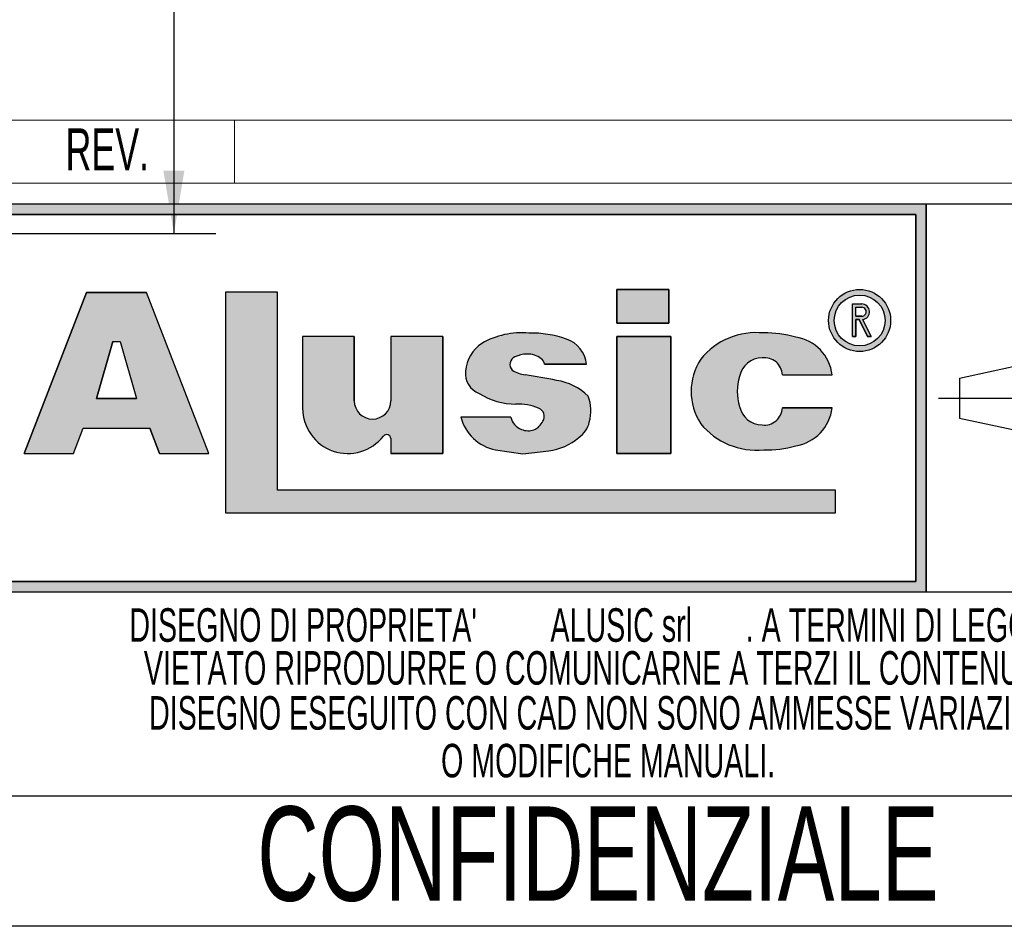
# Model space of a CAD drawing. Header units: millimetres. Extents: x 0 to 420, y 0 to 297.
# Tile 7 of 62: x 217 to 264, y 31 to 74. Entities that reach past the tile are written whole.
import ezdxf
from ezdxf.enums import TextEntityAlignment as Align

# ---------------------------------------------------------------- set-up
doc = ezdxf.new("R2010")
doc.units = ezdxf.units.MM
doc.linetypes.add('CENTERX2', pattern=[20.319999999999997, 12.7, -2.54, 2.54, -2.54])
doc.layers.add('CARTIGLIO', color=140, linetype='Continuous')
doc.layers.add('QUOTE', color=174, linetype='Continuous')
doc.styles.add('SLDTEXTSTYLE0', font='TXT', dxfattribs={"width": 0.6382978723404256})
doc.styles.add('SLDTEXTSTYLE1', font='TXT', dxfattribs={"width": 0.675})
doc.styles.add('SLDTEXTSTYLE3', font='TXT', dxfattribs={"width": 0.75})
doc.dimstyles.new('SLDDIMSTYLE0', dxfattribs={"dimtxt": 3, "dimasz": 3, "dimexe": 0, "dimexo": 0.0625, "dimgap": 0.75, "dimtad": 1, "dimlfac": 13.77481077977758, "dimrnd": 1e-09, "dimzin": 12, "dimdsep": 46, "dimtxsty": 'SLDTEXTSTYLE3', "dimsah": 1, "dimcen": 0.09, "dimadec": 0, "dimazin": 3, "dimtfac": 1, "dimtdec": 3, "dimtofl": 0, "dimtmove": 0, "dimatfit": 3, "dimfxl": 0, "dimfrac": 2, "dimtolj": 1, "dimtzin": 12, "dimarcsym": 0})

# ---------------------------------------------------------------- blocks, each defined once
blk = doc.blocks.new('SW_NOTE_0_16')
at = {"layer": 'CARTIGLIO', "color": 0, "insert": (21.07265624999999, 5.800804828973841), "char_height": 4.500000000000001, "attachment_point": 2, "style": 'SLDTEXTSTYLE1'}
blk.add_mtext('CONFIDENZIALE', dxfattribs=at)
blk = doc.blocks.new('SW_NOTE_0_17')
at = {"layer": 'CARTIGLIO', "color": 0, "insert": (28.04255319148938, 2.062508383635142), "char_height": 1.6, "attachment_point": 2, "style": 'SLDTEXTSTYLE0'}
blk.add_mtext('DISEGNO ESEGUITO CON CAD NON SONO AMMESSE VARIAZIONI', dxfattribs=at)
blk = doc.blocks.new('SW_NOTE_0_18')
at = {"layer": 'CARTIGLIO', "color": 0, "insert": (27.3404255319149, 2.062508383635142), "char_height": 1.6, "attachment_point": 2, "style": 'SLDTEXTSTYLE0'}
blk.add_mtext('VIETATO RIPRODURRE O COMUNICARNE A TERZI IL CONTENUTO.', dxfattribs=at)
blk = doc.blocks.new('SW_NOTE_0_20')
at = {"layer": 'CARTIGLIO', "color": 0, "insert": (10.40425531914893, 2.062508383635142), "char_height": 1.6, "attachment_point": 2, "style": 'SLDTEXTSTYLE0'}
blk.add_mtext('O MODIFICHE MANUALI.', dxfattribs=at)
blk = doc.blocks.new('SW_NOTE_0_21')
at = {"layer": 'CARTIGLIO', "color": 0, "char_height": 1.6, "attachment_point": 2, "style": 'SLDTEXTSTYLE0'}
for s, insert in [("DISEGNO DI PROPRIETA'", (10.27659574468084, 2.062508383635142)), ('ALUSIC srl', (25.45120500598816, 2.062508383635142)), (". A TERMINI DI LEGGE E'", (39.41078027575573, 2.062508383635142))]:
    blk.add_mtext(s, dxfattribs=dict(at, insert=insert))
blk = doc.blocks.new('SW_NOTE_0_27')
at = {"layer": 'CARTIGLIO', "color": 0, "insert": (2.340425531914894, 2.578135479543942), "char_height": 2, "attachment_point": 2, "style": 'SLDTEXTSTYLE0'}
blk.add_mtext('REV.', dxfattribs=at)
blk = doc.blocks.new('Cartiglio ALUSIC')
at = {"layer": 'CARTIGLIO'}
h = blk.add_hatch(color=256, dxfattribs=at)
h.paths.add_polyline_path([(113.971100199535, 149.9990413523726), (113.971100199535, 131.4990413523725), (158.971100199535, 131.4990413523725), (158.971100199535, 149.9990413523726)], flags=0)
h.paths.add_polyline_path([(114.471100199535, 131.9990413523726), (114.471100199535, 149.4990413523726), (158.471100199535, 149.4990413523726), (158.471100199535, 131.9990413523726)], flags=0)
h = blk.add_hatch(color=256, dxfattribs=at)
h.paths.add_polyline_path([(118.292263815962, 138.1064632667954), (118.7611454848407, 139.3206628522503), (121.9303757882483, 139.3206628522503), (122.3992574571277, 138.1064632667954), (124.7510688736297, 138.1064632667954), (121.7833115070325, 145.7916640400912), (118.9082097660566, 145.7916640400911), (115.9404523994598, 138.1064632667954)], flags=0)
h.paths.add_polyline_path([(119.3961687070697, 140.7216809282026), (120.1708764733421, 143.4547391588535), (120.5206447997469, 143.4547391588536), (121.2953525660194, 140.721680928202)], flags=0)
for points in [[(128.0219401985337, 145.7956943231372), (125.5527056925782, 145.7956943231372), (125.5527056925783, 135.2696801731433), (154.6424359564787, 135.2696801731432), (154.6424359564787, 136.3597302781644), (128.0219401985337, 136.3597302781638)], [(144.2116339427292, 145.9308884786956), (144.2116339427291, 144.3245774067), (146.6985305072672, 144.3245774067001), (146.6985305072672, 145.9308884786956)], [(146.7838932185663, 143.6808359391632), (144.2116339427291, 143.6808359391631), (144.2116339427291, 138.1064632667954), (146.7838932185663, 138.1064632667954)]]:
    blk.add_hatch(color=256, dxfattribs=at).paths.add_polyline_path(points, flags=0)
h = blk.add_hatch(color=256, dxfattribs=at)
edge = h.paths.add_edge_path(flags=0)
edge.add_arc((155.7921827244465, 144.4510199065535), 1.479868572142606, 0, 360)
edge = h.paths.add_edge_path(flags=0)
edge.add_arc((155.7921827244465, 144.4510199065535), 1.214864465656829, 0, 360)
h = blk.add_hatch(color=256, dxfattribs=at)
edge = h.paths.add_edge_path(flags=0)
edge.add_arc((155.8903200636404, 144.8676091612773), 0.3723980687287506, 277.1406326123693, 450.0000000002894)
edge.add_line((155.8903200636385, 145.240007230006), (155.450204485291, 145.240007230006))
edge.add_line((155.450204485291, 145.240007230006), (155.450204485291, 143.6880606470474))
edge.add_line((155.450204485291, 143.6880606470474), (155.605611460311, 143.6880606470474))
edge.add_line((155.605611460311, 143.6880606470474), (155.605611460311, 144.4952110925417))
edge.add_line((155.605611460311, 144.4952110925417), (155.764003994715, 144.4952110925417))
edge.add_line((155.764003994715, 144.4952110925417), (156.171212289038, 143.6880606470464))
edge.add_line((156.171212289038, 143.6880606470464), (156.3452765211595, 143.6880606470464))
edge.add_line((156.3452765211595, 143.6880606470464), (155.9366110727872, 144.4980993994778))
edge = h.paths.add_edge_path(flags=0)
edge.add_line((155.6056114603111, 145.0846002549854), (155.8903200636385, 145.0846002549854))
edge.add_arc((155.8903200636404, 144.8676091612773), 0.2169910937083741, -90.00000000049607, 90.00000000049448, ccw=False)
edge.add_line((155.8903200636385, 144.6506180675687), (155.6056114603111, 144.6506180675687))
edge.add_line((155.6056114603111, 144.6506180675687), (155.6056114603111, 145.0846002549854))
h = blk.add_hatch(color=256, dxfattribs=at)
edge = h.paths.add_edge_path(flags=0)
edge.add_line((139.7219511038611, 138.0874905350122), (140.9616140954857, 138.2313935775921))
edge.add_arc((140.6251358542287, 140.9172664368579), 2.706867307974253, 277.1406456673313, 311.0032214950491)
edge.add_arc((141.7459062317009, 139.8536948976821), 1.178212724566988, 303.7868133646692, 347.8980612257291)
edge.add_arc((141.0550130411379, 140.1458147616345), 1.920162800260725, 343.6935231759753, 381.4193527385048)
edge.add_arc((140.9170023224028, 138.8528855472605), 2.77207698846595, 46.00269433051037, 81.25096772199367)
edge.add_arc((133.1604335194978, 99.54681763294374), 42.8338661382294, 78.993004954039, 81.01866969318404)
edge.add_arc((140.0875549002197, 143.5111497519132), 1.672976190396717, 238.77709912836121, 261.74465207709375, ccw=False)
edge.add_arc((139.511171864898, 142.3534770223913), 0.3988810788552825, 114.64010585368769, 223.1865854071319, ccw=False)
edge.add_arc((139.9292750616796, 141.471492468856), 1.374925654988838, 90.51660503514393, 115.15343256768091, ccw=False)
edge.add_arc((139.978971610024, 141.8617877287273), 0.986530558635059, 50.69488274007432, 93.60864602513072, ccw=False)
edge.add_arc((140.2656634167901, 142.2302567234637), 0.519939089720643, 14.547573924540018, 49.4198797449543, ccw=False)
edge.add_line((140.7689329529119, 142.3608569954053), (142.7634621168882, 142.3608569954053))
edge.add_arc((141.3534729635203, 142.2214802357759), 1.416861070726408, 5.645321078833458, 71.38339334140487)
edge.add_arc((140.0918708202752, 138.6413140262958), 5.212710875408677, 70.80435731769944, 90.86664277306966)
edge.add_arc((139.6876943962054, 140.01898057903), 3.848224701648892, 85.15036290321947, 119.9120405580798)
edge.add_arc((138.7589405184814, 141.8826763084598), 1.774008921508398, 123.9309471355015, 174.9914571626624)
edge.add_arc((138.007121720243, 141.9227892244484), 1.021881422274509, 173.5516105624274, 249.3813116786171)
edge.add_arc((139.4480837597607, 143.8857829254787), 3.430150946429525, 238.3320469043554, 269.1908231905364)
edge.add_arc((139.5671105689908, 138.3083973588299), 2.154096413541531, 64.99796384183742, 94.45891481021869, ccw=False)
edge.add_arc((140.3551381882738, 139.8813550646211), 0.398545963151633, -35.586121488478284, 72.11412463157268, ccw=False)
edge.add_arc((139.9862171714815, 139.9393420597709), 0.7512299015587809, 245.201083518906, 337.29941344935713, ccw=False)
edge.add_arc((139.934335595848, 140.0154535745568), 0.8024620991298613, 192.5591591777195, 250.8523518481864, ccw=False)
edge.add_line((139.1510748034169, 139.8409601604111), (136.768183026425, 139.8409601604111))
edge.add_arc((138.8654850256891, 140.4022414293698), 2.1711085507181, 194.9824340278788, 258.3364147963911)
edge.add_line((138.4265630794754, 138.2759630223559), (139.7219511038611, 138.0874905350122))
h = blk.add_hatch(color=256, dxfattribs=at)
edge = h.paths.add_edge_path(flags=0)
edge.add_arc((151.1448446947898, 140.5631500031), 1.095489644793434, 191.1589777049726, 269.9285492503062, ccw=False)
edge.add_arc((152.2932291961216, 141.066632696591), 2.335462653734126, 162.1599290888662, 197.8400709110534, ccw=False)
edge.add_arc((151.1448446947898, 141.5701153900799), 1.095489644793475, 90.07145075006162, 168.8410222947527, ccw=False)
edge.add_arc((151.2517282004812, 141.8150308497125), 0.8574339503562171, 2.566657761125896, 97.25285314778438, ccw=False)
edge.add_line((152.108301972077, 141.8534281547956), (154.4848142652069, 141.8534281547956))
edge.add_arc((152.4212904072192, 141.6061501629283), 2.078287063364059, 6.833333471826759, 81.00039250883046)
edge.add_arc((151.336234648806, 138.6914263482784), 5.163706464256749, 74.1517675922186, 91.31975036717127)
edge.add_arc((150.8738064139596, 140.4366829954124), 3.434301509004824, 84.25969198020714, 140.8312604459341)
edge.add_arc((150.5707293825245, 141.0666326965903), 2.817144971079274, 146.8823062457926, 213.1176937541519)
edge.add_arc((150.87380641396, 141.6965823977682), 3.434301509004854, 219.1687395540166, 275.7403080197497)
edge.add_arc((151.3362346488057, 143.4418390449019), 5.163706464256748, 268.6802496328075, 285.8482324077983)
edge.add_arc((152.4212904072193, 140.5271152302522), 2.078287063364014, 278.9996074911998, 353.1666665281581)
edge.add_line((154.4848142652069, 140.2798372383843), (152.1083019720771, 140.2798372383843))
edge.add_arc((151.2517282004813, 140.3182345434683), 0.8574339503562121, 262.7471468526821, 357.4333422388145, ccw=False)
h = blk.add_hatch(color=256, dxfattribs=at)
edge = h.paths.add_edge_path(flags=0)
edge.add_arc((132.5578484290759, 140.6186164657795), 0.8721260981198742, 180, 360, ccw=False)
edge.add_line((131.6857223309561, 140.6186164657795), (131.6857223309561, 143.6808359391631))
edge.add_line((131.6857223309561, 143.6808359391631), (129.2243885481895, 143.6808359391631))
edge.add_line((129.2243885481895, 143.6808359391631), (129.2243885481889, 140.2640777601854))
edge.add_arc((131.3820030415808, 140.2640777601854), 2.157614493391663, 180, 321.9680973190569)
edge.add_arc((133.2350345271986, 138.8146685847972), 0.1949400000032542, 3.751097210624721e-10, 141.9680973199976, ccw=False)
edge.add_line((133.4299745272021, 138.8146685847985), (133.4299745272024, 138.106463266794))
edge.add_line((133.4299745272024, 138.106463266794), (135.91068894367, 138.106463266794))
edge.add_line((135.91068894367, 138.106463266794), (135.9106889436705, 143.6808359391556))
edge.add_line((135.9106889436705, 143.6808359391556), (133.4299745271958, 143.6808359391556))
edge.add_line((133.4299745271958, 143.6808359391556), (133.4299745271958, 140.6186164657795))
at = {"color": 161, "linetype": 'Continuous', "lineweight": 18}
for p, q in [((113.971100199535, 153.9990413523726), (313.621100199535, 153.9990413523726)), ((125.971100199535, 153.9990413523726), (125.971100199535, 150.9990413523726)), ((113.971100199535, 150.9990413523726), (313.621100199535, 150.9990413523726))]:
    blk.add_line(p, q, dxfattribs=at)
at = {"layer": 'CARTIGLIO'}
for p, q in [((173.971100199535, 149.9990413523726), (113.971100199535, 149.9990413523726)), ((158.971100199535, 149.9990413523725), (113.971100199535, 149.9990413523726)), ((158.971100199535, 131.4990413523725), (158.971100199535, 149.9990413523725)), ((158.971100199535, 149.9990413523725), (158.971100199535, 131.4990413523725)), ((114.471100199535, 149.4990413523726), (158.471100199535, 149.4990413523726)), ((158.471100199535, 149.4990413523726), (114.471100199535, 149.4990413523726)), ((158.471100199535, 149.4990413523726), (158.471100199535, 131.9990413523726)), ((158.471100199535, 131.9990413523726), (158.471100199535, 149.4990413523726)), ((118.9082097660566, 145.7916640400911), (115.9404523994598, 138.1064632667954)), ((115.9404523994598, 138.1064632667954), (118.9082097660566, 145.7916640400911)), ((121.7833115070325, 145.7916640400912), (118.9082097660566, 145.7916640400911)), ((118.9082097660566, 145.7916640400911), (121.7833115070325, 145.7916640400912)), ((124.7510688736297, 138.1064632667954), (121.7833115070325, 145.7916640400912)), ((124.7510688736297, 138.1064632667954), (121.7833115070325, 145.7916640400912)), ((128.0219401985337, 145.7956943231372), (125.5527056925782, 145.7956943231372)), ((125.5527056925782, 145.7956943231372), (125.5527056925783, 135.2696801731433)), ((128.0219401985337, 145.7956943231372), (125.5527056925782, 145.7956943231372)), ((125.5527056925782, 145.7956943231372), (125.5527056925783, 135.2696801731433)), ((128.0219401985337, 136.3597302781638), (128.0219401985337, 145.7956943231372)), ((128.0219401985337, 136.3597302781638), (128.0219401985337, 145.7956943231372)), ((146.6985305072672, 145.9308884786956), (144.2116339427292, 145.9308884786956)), ((144.2116339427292, 145.9308884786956), (144.2116339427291, 144.3245774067)), ((144.2116339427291, 144.3245774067), (144.2116339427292, 145.9308884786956)), ((144.2116339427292, 145.9308884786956), (146.6985305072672, 145.9308884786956)), ((146.6985305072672, 145.9308884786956), (146.6985305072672, 144.3245774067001)), ((146.6985305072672, 144.3245774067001), (146.6985305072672, 145.9308884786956)), ((155.450204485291, 143.6880606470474), (155.450204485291, 145.240007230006)), ((155.450204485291, 143.6880606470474), (155.450204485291, 145.240007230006)), ((155.450204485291, 145.240007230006), (155.8903200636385, 145.240007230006)), ((155.450204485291, 145.240007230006), (155.8903200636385, 145.240007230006)), ((155.6056114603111, 145.0846002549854), (155.8903200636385, 145.0846002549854)), ((155.6056114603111, 144.6506180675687), (155.6056114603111, 145.0846002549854)), ((155.6056114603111, 144.6506180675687), (155.6056114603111, 145.0846002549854)), ((155.6056114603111, 145.0846002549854), (155.8903200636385, 145.0846002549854)), ((144.2116339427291, 144.3245774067), (146.6985305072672, 144.3245774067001)), ((146.6985305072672, 144.3245774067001), (144.2116339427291, 144.3245774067)), ((155.6056114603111, 144.6506180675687), (155.8903200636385, 144.6506180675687)), ((155.8903200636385, 144.6506180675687), (155.6056114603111, 144.6506180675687)), ((155.605611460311, 144.4952110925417), (155.605611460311, 143.6880606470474)), ((155.605611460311, 143.6880606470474), (155.605611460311, 144.4952110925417)), ((155.764003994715, 144.4952110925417), (155.605611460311, 144.4952110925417)), ((155.605611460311, 144.4952110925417), (155.764003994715, 144.4952110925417)), ((156.171212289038, 143.6880606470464), (155.764003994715, 144.4952110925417)), ((155.764003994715, 144.4952110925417), (156.171212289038, 143.6880606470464)), ((155.9366110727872, 144.4980993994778), (156.3452765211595, 143.6880606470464)), ((155.9366110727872, 144.4980993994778), (156.3452765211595, 143.6880606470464)), ((119.3961687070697, 140.7216809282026), (120.1708764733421, 143.4547391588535)), ((120.1708764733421, 143.4547391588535), (119.3961687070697, 140.7216809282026)), ((120.1708764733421, 143.4547391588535), (120.5206447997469, 143.4547391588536)), ((120.1708764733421, 143.4547391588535), (120.5206447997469, 143.4547391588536)), ((120.5206447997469, 143.4547391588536), (121.2953525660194, 140.721680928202)), ((120.5206447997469, 143.4547391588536), (121.2953525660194, 140.721680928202)), ((129.2243885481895, 143.6808359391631), (129.2243885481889, 140.2640777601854)), ((131.6857223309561, 143.6808359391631), (129.2243885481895, 143.6808359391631)), ((131.6857223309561, 143.6808359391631), (129.2243885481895, 143.6808359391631)), ((129.2243885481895, 143.6808359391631), (129.2243885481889, 140.2640777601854)), ((131.6857223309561, 140.6186164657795), (131.6857223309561, 143.6808359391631)), ((131.6857223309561, 143.6808359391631), (131.6857223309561, 140.6186164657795)), ((135.9106889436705, 143.6808359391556), (133.4299745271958, 143.6808359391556)), ((133.4299745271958, 143.6808359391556), (133.4299745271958, 140.6186164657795)), ((133.4299745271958, 143.6808359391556), (133.4299745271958, 140.6186164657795)), ((135.9106889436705, 143.6808359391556), (133.4299745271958, 143.6808359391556)), ((135.9106889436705, 143.6808359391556), (135.91068894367, 138.106463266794)), ((135.91068894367, 138.106463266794), (135.9106889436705, 143.6808359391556)), ((146.7838932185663, 143.6808359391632), (144.2116339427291, 143.6808359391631)), ((144.2116339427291, 143.6808359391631), (144.2116339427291, 138.1064632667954)), ((144.2116339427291, 143.6808359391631), (146.7838932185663, 143.6808359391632)), ((144.2116339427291, 138.1064632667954), (144.2116339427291, 143.6808359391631)), ((146.7838932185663, 138.1064632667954), (146.7838932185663, 143.6808359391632)), ((146.7838932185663, 143.6808359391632), (146.7838932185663, 138.1064632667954)), ((155.450204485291, 143.6880606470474), (155.605611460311, 143.6880606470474)), ((155.605611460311, 143.6880606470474), (155.450204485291, 143.6880606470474)), ((156.171212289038, 143.6880606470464), (156.3452765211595, 143.6880606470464)), ((156.3452765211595, 143.6880606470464), (156.171212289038, 143.6880606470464)), ((160.5624374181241, 141.7060810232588), (166.0550106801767, 142.8872795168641)), ((140.7689329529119, 142.3608569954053), (142.7634621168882, 142.3608569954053)), ((142.7634621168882, 142.3608569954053), (140.7689329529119, 142.3608569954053)), ((152.108301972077, 141.8534281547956), (154.4848142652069, 141.8534281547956)), ((152.108301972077, 141.8534281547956), (154.4848142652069, 141.8534281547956)), ((160.5624374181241, 141.7060810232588), (160.5624374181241, 139.7920016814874)), ((121.2953525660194, 140.721680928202), (119.3961687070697, 140.7216809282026)), ((119.3961687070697, 140.7216809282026), (121.2953525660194, 140.721680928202)), ((154.4848142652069, 140.2798372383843), (152.1083019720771, 140.2798372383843)), ((152.1083019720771, 140.2798372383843), (154.4848142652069, 140.2798372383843)), ((139.1510748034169, 139.8409601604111), (136.768183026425, 139.8409601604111)), ((139.1510748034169, 139.8409601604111), (136.768183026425, 139.8409601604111)), ((160.5624374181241, 139.7920016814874), (166.0550106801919, 138.6108031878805)), ((118.292263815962, 138.1064632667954), (118.7611454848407, 139.3206628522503)), ((118.292263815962, 138.1064632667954), (118.7611454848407, 139.3206628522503)), ((118.7611454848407, 139.3206628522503), (121.9303757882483, 139.3206628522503)), ((118.7611454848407, 139.3206628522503), (121.9303757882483, 139.3206628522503)), ((122.3992574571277, 138.1064632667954), (121.9303757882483, 139.3206628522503)), ((121.9303757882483, 139.3206628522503), (122.3992574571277, 138.1064632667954)), ((133.4299745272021, 138.8146685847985), (133.4299745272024, 138.106463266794)), ((133.4299745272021, 138.8146685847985), (133.4299745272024, 138.106463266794)), ((115.9404523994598, 138.1064632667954), (118.292263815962, 138.1064632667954)), ((115.9404523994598, 138.1064632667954), (118.292263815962, 138.1064632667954)), ((122.3992574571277, 138.1064632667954), (124.7510688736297, 138.1064632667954)), ((122.3992574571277, 138.1064632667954), (124.7510688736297, 138.1064632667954)), ((133.4299745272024, 138.106463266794), (135.91068894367, 138.106463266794)), ((135.91068894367, 138.106463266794), (133.4299745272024, 138.106463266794)), ((138.4265630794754, 138.2759630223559), (139.7219511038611, 138.0874905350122)), ((138.4265630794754, 138.2759630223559), (139.7219511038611, 138.0874905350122)), ((139.7219511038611, 138.0874905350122), (140.9616140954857, 138.2313935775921)), ((139.7219511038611, 138.0874905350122), (140.9616140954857, 138.2313935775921)), ((144.2116339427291, 138.1064632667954), (146.7838932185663, 138.1064632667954)), ((146.7838932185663, 138.1064632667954), (144.2116339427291, 138.1064632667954)), ((154.6424359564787, 136.3597302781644), (128.0219401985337, 136.3597302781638)), ((154.6424359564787, 136.3597302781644), (128.0219401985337, 136.3597302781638)), ((154.6424359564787, 135.2696801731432), (154.6424359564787, 136.3597302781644)), ((154.6424359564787, 135.2696801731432), (154.6424359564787, 136.3597302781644)), ((125.5527056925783, 135.2696801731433), (154.6424359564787, 135.2696801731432)), ((125.5527056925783, 135.2696801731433), (154.6424359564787, 135.2696801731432)), ((158.471100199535, 131.9990413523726), (114.471100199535, 131.9990413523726)), ((114.471100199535, 131.9990413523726), (158.471100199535, 131.9990413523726)), ((113.971100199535, 131.4990413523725), (158.971100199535, 131.4990413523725)), ((113.971100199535, 131.4990413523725), (173.971100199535, 131.4990413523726)), ((173.971100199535, 121.7636603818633), (113.971100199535, 121.7636603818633)), ((173.971100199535, 115.5498549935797), (113.971100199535, 115.5498549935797))]:
    blk.add_line(p, q, dxfattribs=at)
at = {"layer": 'CARTIGLIO', "linetype": 'CENTERX2'}
blk.add_line((159.5584198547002, 140.749041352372), (173.3837805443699, 140.749041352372), dxfattribs=at)
at = {"layer": 'CARTIGLIO'}
for radius in [1.479868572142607, 1.479868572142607, 1.214864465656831, 1.214864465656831]:
    blk.add_circle((155.7921827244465, 144.4510199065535), radius, dxfattribs=at)
for centre, radius, start, end in [((155.8903200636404, 144.8676091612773), 0.3723980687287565, 277.1406326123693, 90.00000000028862), ((155.8903200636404, 144.8676091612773), 0.3723980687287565, 277.1406326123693, 90.00000000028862), ((155.8903200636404, 144.8676091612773), 0.2169910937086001, 269.9999999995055, 90.00000000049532), ((155.8903200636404, 144.8676091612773), 0.2169910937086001, 269.9999999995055, 90.00000000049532), ((139.6876943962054, 140.01898057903), 3.848224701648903, 85.15036290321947, 119.9120405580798), ((139.6876943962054, 140.01898057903), 3.848224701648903, 85.15036290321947, 119.9120405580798), ((140.0918708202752, 138.6413140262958), 5.212710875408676, 70.80435731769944, 90.86664277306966), ((140.0918708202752, 138.6413140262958), 5.212710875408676, 70.80435731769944, 90.86664277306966), ((150.8738064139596, 140.4366829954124), 3.434301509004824, 84.25969198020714, 140.8312604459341), ((150.8738064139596, 140.4366829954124), 3.434301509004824, 84.25969198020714, 140.8312604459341), ((151.336234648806, 138.6914263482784), 5.163706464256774, 74.1517675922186, 91.31975036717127), ((151.336234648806, 138.6914263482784), 5.163706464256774, 74.1517675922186, 91.31975036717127), ((138.7589405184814, 141.8826763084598), 1.774008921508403, 123.9309471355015, 174.9914571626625), ((138.7589405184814, 141.8826763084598), 1.774008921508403, 123.9309471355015, 174.9914571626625), ((141.3534729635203, 142.2214802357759), 1.416861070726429, 5.645321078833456, 71.38339334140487), ((141.3534729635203, 142.2214802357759), 1.416861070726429, 5.645321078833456, 71.38339334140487), ((152.4212904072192, 141.6061501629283), 2.078287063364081, 6.833333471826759, 81.00039250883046), ((152.4212904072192, 141.6061501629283), 2.078287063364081, 6.833333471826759, 81.00039250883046), ((139.9292750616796, 141.471492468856), 1.374925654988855, 90.51660503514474, 115.1534325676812), ((139.9292750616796, 141.471492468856), 1.374925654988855, 90.51660503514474, 115.1534325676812), ((139.978971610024, 141.8617877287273), 0.9865305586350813, 50.69488274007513, 93.60864602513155), ((139.978971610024, 141.8617877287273), 0.9865305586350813, 50.69488274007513, 93.60864602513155), ((139.511171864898, 142.3534770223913), 0.3988810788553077, 114.6401058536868, 223.1865854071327), ((139.511171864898, 142.3534770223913), 0.3988810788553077, 114.6401058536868, 223.1865854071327), ((140.2656634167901, 142.2302567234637), 0.5199390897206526, 14.5475739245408, 49.41987974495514), ((140.2656634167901, 142.2302567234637), 0.5199390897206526, 14.5475739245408, 49.41987974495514), ((150.5707293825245, 141.0666326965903), 2.81714497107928, 146.8823062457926, 213.1176937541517), ((150.5707293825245, 141.0666326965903), 2.81714497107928, 146.8823062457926, 213.1176937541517), ((151.1448446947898, 141.5701153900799), 1.095489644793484, 90.07145075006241, 168.8410222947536), ((151.1448446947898, 141.5701153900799), 1.095489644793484, 90.07145075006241, 168.8410222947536), ((151.2517282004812, 141.8150308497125), 0.8574339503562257, 2.566657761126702, 97.25285314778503), ((151.2517282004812, 141.8150308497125), 0.8574339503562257, 2.566657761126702, 97.25285314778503), ((138.007121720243, 141.9227892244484), 1.021881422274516, 173.5516105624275, 249.381311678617), ((138.007121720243, 141.9227892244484), 1.021881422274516, 173.5516105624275, 249.381311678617), ((140.0875549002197, 143.5111497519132), 1.672976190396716, 238.777099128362, 261.7446520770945), ((140.0875549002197, 143.5111497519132), 1.672976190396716, 238.777099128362, 261.7446520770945), ((133.1604335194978, 99.54681763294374), 42.83386613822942, 78.993004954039, 81.01866969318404), ((133.1604335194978, 99.54681763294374), 42.83386613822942, 78.993004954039, 81.01866969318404), ((140.9170023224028, 138.8528855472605), 2.77207698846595, 46.00269433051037, 81.25096772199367), ((140.9170023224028, 138.8528855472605), 2.77207698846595, 46.00269433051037, 81.25096772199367), ((152.2932291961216, 141.066632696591), 2.335462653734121, 162.159929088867, 197.8400709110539), ((152.2932291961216, 141.066632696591), 2.335462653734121, 162.159929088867, 197.8400709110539), ((139.4480837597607, 143.8857829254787), 3.430150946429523, 238.3320469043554, 269.1908231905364), ((139.4480837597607, 143.8857829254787), 3.430150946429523, 238.3320469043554, 269.1908231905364), ((132.5578484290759, 140.6186164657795), 0.8721260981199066, 180, 0), ((132.5578484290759, 140.6186164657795), 0.8721260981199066, 180, 0), ((139.5671105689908, 138.3083973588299), 2.154096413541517, 64.99796384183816, 94.45891481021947), ((139.5671105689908, 138.3083973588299), 2.154096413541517, 64.99796384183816, 94.45891481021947), ((141.0550130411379, 140.1458147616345), 1.920162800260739, 343.6935231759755, 21.41935273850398), ((141.0550130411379, 140.1458147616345), 1.920162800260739, 343.6935231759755, 21.41935273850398), ((131.3820030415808, 140.2640777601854), 2.157614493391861, 180, 321.9680973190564), ((131.3820030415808, 140.2640777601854), 2.157614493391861, 180, 321.9680973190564), ((140.3551381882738, 139.8813550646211), 0.398545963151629, 324.4138785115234, 72.11412463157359), ((140.3551381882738, 139.8813550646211), 0.398545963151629, 324.4138785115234, 72.11412463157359), ((151.1448446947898, 140.5631500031), 1.095489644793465, 191.1589777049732, 269.9285492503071), ((151.1448446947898, 140.5631500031), 1.095489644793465, 191.1589777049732, 269.9285492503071), ((151.2517282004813, 140.3182345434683), 0.8574339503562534, 262.7471468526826, 357.4333422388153), ((151.2517282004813, 140.3182345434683), 0.8574339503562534, 262.7471468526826, 357.4333422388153), ((152.4212904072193, 140.5271152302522), 2.078287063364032, 278.9996074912, 353.1666665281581), ((152.4212904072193, 140.5271152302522), 2.078287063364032, 278.9996074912, 353.1666665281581), ((138.8654850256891, 140.4022414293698), 2.171108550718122, 194.9824340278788, 258.3364147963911), ((138.8654850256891, 140.4022414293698), 2.171108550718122, 194.9824340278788, 258.3364147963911), ((139.934335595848, 140.0154535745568), 0.8024620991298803, 192.5591591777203, 250.8523518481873), ((139.934335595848, 140.0154535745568), 0.8024620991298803, 192.5591591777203, 250.8523518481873), ((139.9862171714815, 139.9393420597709), 0.7512299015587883, 245.2010835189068, 337.2994134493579), ((139.9862171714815, 139.9393420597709), 0.7512299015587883, 245.2010835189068, 337.2994134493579), ((141.7459062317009, 139.8536948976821), 1.178212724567, 303.7868133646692, 347.8980612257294), ((141.7459062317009, 139.8536948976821), 1.178212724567, 303.7868133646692, 347.8980612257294), ((150.87380641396, 141.6965823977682), 3.434301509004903, 219.1687395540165, 275.7403080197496), ((150.87380641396, 141.6965823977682), 3.434301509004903, 219.1687395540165, 275.7403080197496), ((133.2350345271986, 138.8146685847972), 0.1949400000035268, 3.759104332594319e-10, 141.9680973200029), ((133.2350345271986, 138.8146685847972), 0.1949400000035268, 3.759104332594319e-10, 141.9680973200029), ((140.6251358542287, 140.9172664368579), 2.706867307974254, 277.1406456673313, 311.0032214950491), ((140.6251358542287, 140.9172664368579), 2.706867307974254, 277.1406456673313, 311.0032214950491), ((151.3362346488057, 143.4418390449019), 5.163706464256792, 268.6802496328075, 285.8482324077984), ((151.3362346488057, 143.4418390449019), 5.163706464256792, 268.6802496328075, 285.8482324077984)]:
    blk.add_arc(centre, radius, start, end, dxfattribs=at)
at = {"layer": 'CARTIGLIO', "color": 140}
for name, p in [('SW_NOTE_0_27', (117.5683224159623, 151.0374199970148)), ('SW_NOTE_0_21', (118.9711016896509, 128.6603244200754)), ('SW_NOTE_0_18', (116.3533271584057, 126.6141659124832)), ('SW_NOTE_0_17', (115.6355512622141, 124.4682551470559)), ('SW_NOTE_0_20', (133.3899886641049, 122.1920407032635)), ('SW_NOTE_0_16', (122.2362996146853, 115.4679531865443))]:
    blk.add_blockref(name, p, dxfattribs=at)
at = {"layer": 'CARTIGLIO', "color": 140, "style": 'SLDTEXTSTYLE0', "width": 0.6382978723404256}
for tag, height, p in [('AUTOATTR1', 3.5, (223.449403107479, 133.7003798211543)), ('AUTOATTR2', 3.5, (222.0882892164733, 127.4217635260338)), ('AUTOATTR11', 3.5, (222.8622803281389, 121.4105734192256)), ('AUTOATTR8', 4, (219.2444208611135, 110.0025032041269)), ('AUTOATTR9', 4, (218.1221976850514, 100.4234402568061)), ('AUTOATTR0', 4, (249.0325362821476, 100.3118048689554))]:
    blk.add_attdef(tag, text='', height=height, dxfattribs=at).set_placement(p, align=Align.TOP_CENTER)
at = {"layer": 'CARTIGLIO', "color": 140}
for tag in ['AUTOATTR13', 'AUTOATTR12', 'AUTOATTR10', 'AUTOATTR7', 'AUTOATTR6', 'AUTOATTR5', 'AUTOATTR4', 'AUTOATTR3']:
    blk.add_attdef(tag, (0, 0), '', height=4, dxfattribs=at)
blk = doc.blocks.new('_D_1')
at = {"layer": 'QUOTE'}
for p, q in [((214.9812427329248, 136.3675508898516), (226.2898604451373, 136.3675508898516)), ((224.2898604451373, 136.3675508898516), (224.2898604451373, 63.77127236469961)), ((214.9812427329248, 63.77127236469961), (226.2898604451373, 63.77127236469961))]:
    blk.add_line(p, q, dxfattribs=at)
for points in [[(224.2898604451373, 136.3675508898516), (223.7898604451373, 133.3675508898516), (224.7898604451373, 133.3675508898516)], [(224.2898604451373, 63.77127236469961), (224.7898604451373, 66.7712723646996), (223.7898604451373, 66.7712723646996)]]:
    blk.add_solid(points, dxfattribs=at)
at = {"layer": 'QUOTE', "insert": (220.422657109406, 95.63607821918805), "char_height": 3, "attachment_point": 1, "rotation": 90.00000000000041, "style": 'SLDTEXTSTYLE3'}
blk.add_mtext('1000', dxfattribs=at)

msp = doc.modelspace()

# ---------------------------------------------------------------- block references
at = {"layer": 'CARTIGLIO'}
msp.add_blockref('Cartiglio ALUSIC', (101.206296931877, -84.82804008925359), dxfattribs=at)

# ---------------------------------------------------------------- dimensions: what is measured, and where the dimension line sits
at = {"layer": 'QUOTE'}
dim = msp.add_linear_dim(base=(221.9086104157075, 63.77127236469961), p1=(212.9812427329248, 136.3675508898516), p2=(212.9812427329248, 63.77127236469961), angle=90.0000000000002, dimstyle='SLDDIMSTYLE0', dxfattribs=at)
dim.commit()
dim.dimension.update_dxf_attribs({"geometry": '_D_1', "text_midpoint": (221.9086104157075, 100.0694116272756), "dimtype": 160})

doc.saveas('drawing.dxf')
